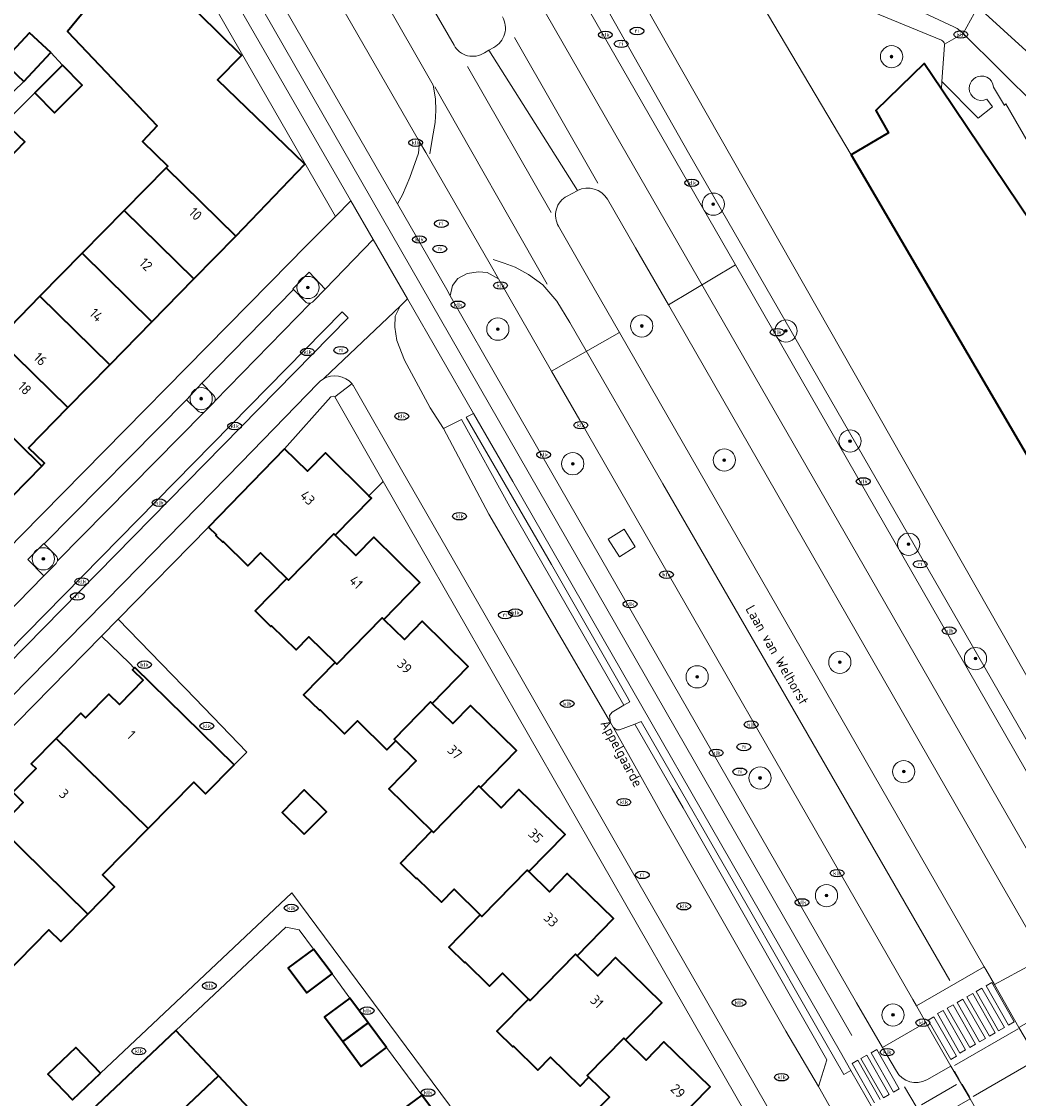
# Model space of a CAD drawing. Header units: metres. Extents: x 103671 to 105190, y 427150 to 429171.
# Tile 93 of 256: x 103829 to 103919, y 427876 to 427973. Entities that reach past the tile are written whole.
import ezdxf
from ezdxf.enums import TextEntityAlignment as Align

# ---------------------------------------------------------------- set-up
doc = ezdxf.new("R2010")
doc.units = ezdxf.units.M
for name, color, linetype, lineweight in [('B-WE-GR-BOOM-S', 253, 'Continuous', 25), ('B-WE-GR-HAAG-GV', 253, 'Continuous', 13), ('B-WE-IE-MEUBILAIR-S', 253, 'Continuous', 25), ('B-WE-OG-BEBOUWING-GV', 253, 'Continuous', 35), ('B-WE-OG-BEBOUWING-T18', 7, 'Continuous', 18), ('B-WE-OG-TERREIN_BEGROEID-GV', 253, 'Continuous', 18), ('B-WE-OG-TERREIN_ERF-GV', 253, 'Continuous', 18), ('B-WE-OG-TERREIN_OEVER-GV', 253, 'Continuous', 18), ('B-WE-OG-TOPOGRAFIE-T18', 7, 'Continuous', 18), ('B-WE-OG-WATER_SLOOT-GV', 253, 'Continuous', 18), ('B-WE-OG-WEG-GV', 253, 'Continuous', 18), ('B-WE-VH-GESLOTENVERHARDING_ASFALT-GV', 253, 'Continuous', 18), ('B-WE-VH-ONVERHARD_ZAND-GV', 253, 'Continuous', 18), ('B-WE-VH-OPENVERHARDING-GV', 253, 'Continuous', 18), ('B-WE-VH-OPENVERHARDING_BETONSTRAATSTEEN-GV', 253, 'Continuous', 18), ('B-WE-VH-OPENVERHARDING_TEGEL-GV', 253, 'Continuous', 18), ('B-WE-VW-MARKERING_PICTOGRAM-G', 253, 'Continuous', 18)]:
    doc.layers.add(name, color=color, linetype=linetype, lineweight=lineweight)
doc.styles.add('NLCS-ISO', font='NLCS-ISO.ttf')
doc.styles.add('NLCS-ISO-M500-T18', font='NLCS-ISO.ttf', dxfattribs={"height": 0.9})

# ---------------------------------------------------------------- blocks, each defined once
blk = doc.blocks.new('SIE-MEUBILAIR_PUT_KOLK-SO')
blk.add_ellipse((0, 0), major_axis=(1.25, 0), ratio=0.54)
at = {"style": 'NLCS-ISO'}
blk.add_text('klk', height=0.75, dxfattribs=at).set_placement((0.03, 0), align=Align.MIDDLE_CENTER)
blk = doc.blocks.new('SIE-MEUBILAIR_PUT_RIOOLPUT-SO')
blk.add_ellipse((0, 0), major_axis=(1.25, 0), ratio=0.54)
at = {"style": 'NLCS-ISO'}
blk.add_text('ri', height=0.75, dxfattribs=at).set_placement((-0.04, 0.07), align=Align.MIDDLE_CENTER)
blk = doc.blocks.new('SGR-BOOM_GBKN-SO')
at = {"linetype": 'ByBlock', "lineweight": 18}
h = blk.add_hatch(color=0, dxfattribs=at)
h.dxf.hatch_style = 1
edge = h.paths.add_edge_path()
edge.add_arc((0, 0), 0.25, 0, 360)
at = {"color": 0, "linetype": 'ByBlock', "lineweight": 18}
for radius in [2, 0.25]:
    blk.add_circle((0, 0), radius, dxfattribs=at)
at = {"color": 0, "linetype": 'ByBlock', "lineweight": 18, "style": 'NLCS-ISO'}
blk.add_attdef('SOORT', (2.5, 0), '', height=1.5, dxfattribs=at)

msp = doc.modelspace()

# ---------------------------------------------------------------- linework, layer by layer
at = {"layer": 'B-WE-GR-HAAG-GV', "flags": 128}
for points in [[(103854.913, 427950.074), (103853.43, 427948.586), (103853.503, 427948.51), (103854.539, 427947.436)], [(103855.257, 427947.435), (103856.358, 427948.566), (103854.913, 427950.074)], [(103846.3, 427939.033), (103845.243, 427940.087), (103843.865, 427938.601), (103844.889, 427937.606)], [(103845.592, 427937.613), (103846.302, 427938.327)], [(103832.135, 427924.583), (103831.068, 427925.649), (103831.028, 427925.688), (103829.616, 427924.247), (103831.044, 427922.764), (103832.139, 427923.879)]]:
    msp.add_lwpolyline(points, dxfattribs=at)
at = {"layer": 'B-WE-GR-HAAG-GV'}
for points in [[(103854.539, 427947.436, 0.282188), (103855.044, 427947.306)], [(103855.044, 427947.306, 0.128109), (103855.257, 427947.435)], [(103846.392, 427938.452, 0.326573), (103846.3, 427939.033)], [(103846.302, 427938.327, 0.079241), (103846.392, 427938.452)], [(103844.889, 427937.606, 0.335256), (103845.487, 427937.532)], [(103845.487, 427937.532, 0.064825), (103845.592, 427937.613)], [(103832.267, 427924.107, 0.263871), (103832.135, 427924.583)], [(103832.139, 427923.879, 0.133749), (103832.267, 427924.107)]]:
    msp.add_lwpolyline(points, format="xyb", dxfattribs=at)
at = {"layer": 'B-WE-GR-HAAG-GV', "flags": 128}
msp.add_lwpolyline([(103873.222, 427931.263), (103869.701, 427937.374), (103869.04, 427937.041), (103876.719, 427923.774), (103883.517, 427911.882), (103883.772, 427911.438), (103883.235, 427911.124), (103882.181, 427910.508), (103881.94, 427910.213), (103882.035, 427909.58), (103882.256, 427909.156), (103882.551, 427908.921), (103882.843, 427908.907), (103884.206, 427909.438), (103884.79, 427909.666), (103894.755, 427892.323), (103899.144, 427884.673), (103900.474, 427882.354), (103903.02, 427877.917), (103903.644, 427878.276), (103902.699, 427879.922)], close=True, dxfattribs=at)
at = {"layer": 'B-WE-OG-BEBOUWING-GV', "flags": 128}
for points in [[(103822.111, 427978.994), (103822.251, 427979.137), (103826.843, 427983.867), (103828.54, 427982.162), (103827.719, 427981.258), (103834.864, 427973.765), (103833.176, 427971.741), (103841.238, 427963.252), (103839.914, 427961.84), (103842.186, 427959.615), (103842.046, 427959.472), (103848.324, 427953.319), (103854.535, 427959.799), (103846.659, 427967.396), (103848.817, 427969.586), (103841.168, 427977.125), (103843.258, 427979.233), (103835.58, 427986.844), (103837.637, 427988.937), (103829.458, 427996.943), (103827.659, 427995.125), (103826.576, 427996.114), (103815.827, 427985.153)], [(103831.672, 427969.833), (103829.765, 427971.615), (103827.339, 427969.019), (103829.246, 427967.237)], [(103832.714, 427968.707), (103830.224, 427966.221), (103832.013, 427964.429), (103834.503, 427966.915)], [(103941.446, 427904.076), (103942.045, 427904.643), (103947.926, 427910.212), (103947.285, 427911.275), (103935.995, 427929.998), (103935.215, 427929.562), (103933.03, 427933.238), (103933.84, 427933.784), (103911.789, 427966.552), (103910.247, 427968.843), (103905.883, 427964.629), (103907.045, 427962.606), (103903.67, 427960.63), (103936.801, 427904.029), (103939.853, 427905.759)], [(103827.527, 427963.526), (103825.058, 427961), (103826.877, 427959.286), (103829.318, 427961.798)], [(103842.046, 427959.472), (103838.265, 427955.628), (103844.55, 427949.468), (103848.324, 427953.319)], [(103834.479, 427951.778), (103840.77, 427945.612), (103844.55, 427949.468), (103838.265, 427955.628)], [(103840.77, 427945.612), (103834.479, 427951.778), (103830.692, 427947.928), (103836.99, 427941.756)], [(103830.692, 427947.928), (103827.043, 427944.218), (103826.898, 427944.07), (103833.208, 427937.898), (103836.99, 427941.756)], [(103827.043, 427944.218), (103825.601, 427945.632), (103825.454, 427945.482), (103821.683, 427941.636), (103824.59, 427938.787), (103830.858, 427932.644), (103831.1, 427932.89), (103829.676, 427934.294), (103833.208, 427937.898), (103826.898, 427944.07)], [(103821.683, 427941.636), (103821.566, 427941.517), (103817.669, 427937.542), (103826.831, 427928.56), (103830.858, 427932.644), (103824.59, 427938.787)], [(103860.291, 427929.976), (103856.372, 427933.824), (103854.761, 427932.173), (103852.703, 427934.181), (103845.852, 427927.157), (103846.565, 427926.461), (103846.516, 427926.411), (103847.135, 427925.8), (103847.185, 427925.85), (103849.392, 427923.672), (103850.544, 427924.839), (103852.901, 427922.514), (103853.043, 427922.374), (103857.12, 427926.556), (103857.263, 427926.416), (103860.524, 427929.748)], [(103857.246, 427914.967), (103857.389, 427914.827), (103861.479, 427918.99), (103861.622, 427918.85), (103864.877, 427922.178), (103860.724, 427926.242), (103859.118, 427924.601), (103857.263, 427926.416), (103857.12, 427926.556), (103853.043, 427922.374), (103852.901, 427922.514), (103850.048, 427919.623), (103851.476, 427918.225), (103851.525, 427918.275), (103853.744, 427916.102), (103854.89, 427917.273)], [(103861.622, 427918.85), (103861.479, 427918.99), (103857.389, 427914.827), (103857.246, 427914.967), (103854.416, 427912.076), (103855.842, 427910.674), (103855.891, 427910.724), (103858.102, 427908.552), (103859.252, 427909.721), (103861.898, 427907.121), (103862.697, 427907.934), (103862.554, 427908.074), (103865.826, 427911.431), (103865.969, 427911.291), (103869.226, 427914.621), (103865.078, 427918.677), (103863.475, 427917.038)], [(103839.175, 427914.459), (103839.023, 427914.304), (103839.977, 427913.37), (103837.856, 427911.204), (103836.902, 427912.138), (103834.804, 427909.999), (103834.376, 427910.419), (103832.148, 427908.147), (103840.431, 427900.035), (103844.529, 427904.21), (103845.599, 427903.159), (103848.162, 427905.772), (103839.241, 427914.526)], [(103865.955, 427899.825), (103866.098, 427899.685), (103870.177, 427903.867), (103870.32, 427903.727), (103873.578, 427907.058), (103869.427, 427911.117), (103867.823, 427909.477), (103865.969, 427911.291), (103865.826, 427911.431), (103862.554, 427908.074), (103862.697, 427907.934), (103864.544, 427906.119), (103862.091, 427903.623)], [(103840.431, 427900.035), (103832.148, 427908.147), (103829.914, 427905.869), (103830.342, 427905.45), (103828.244, 427903.311), (103829.193, 427902.38), (103827.014, 427900.158), (103834.987, 427892.348), (103837.405, 427894.809), (103836.334, 427895.86)], [(103870.32, 427903.727), (103870.177, 427903.867), (103866.098, 427899.685), (103865.955, 427899.825), (103863.117, 427896.937), (103864.543, 427895.534), (103864.592, 427895.584), (103866.802, 427893.41), (103867.952, 427894.579), (103870.305, 427892.264), (103870.448, 427892.124), (103874.529, 427896.304), (103874.672, 427896.164), (103877.929, 427899.494), (103873.779, 427903.554), (103872.174, 427901.914)], [(103854.467, 427899.538), (103856.466, 427901.554), (103854.471, 427903.51), (103852.483, 427901.491)], [(103834.987, 427892.348), (103827.014, 427900.158), (103824.829, 427897.931), (103823.88, 427898.861), (103821.782, 427896.722), (103821.354, 427897.142), (103819.122, 427894.866), (103827.402, 427886.751), (103831.494, 427890.932), (103832.565, 427889.883)], [(103874.65, 427884.699), (103874.792, 427884.559), (103878.878, 427888.74), (103879.021, 427888.6), (103882.281, 427891.931), (103878.13, 427895.991), (103876.526, 427894.35), (103874.672, 427896.164), (103874.529, 427896.304), (103870.448, 427892.124), (103870.305, 427892.264), (103867.464, 427889.377), (103868.889, 427887.973), (103868.938, 427888.023), (103871.147, 427885.847), (103872.299, 427887.015)], [(103855.308, 427889.195), (103853.027, 427887.505), (103854.688, 427885.264), (103856.969, 427886.955)], [(103879.021, 427888.6), (103878.878, 427888.74), (103874.792, 427884.559), (103874.65, 427884.699), (103871.807, 427881.813), (103873.231, 427880.414), (103873.28, 427880.464), (103875.488, 427878.296), (103876.635, 427879.464), (103879.277, 427876.869), (103880.074, 427877.681), (103879.931, 427877.821), (103883.231, 427881.173), (103883.374, 427881.033), (103886.633, 427884.363), (103882.481, 427888.426), (103880.876, 427886.785)], [(103860.225, 427882.56), (103858.576, 427884.786), (103856.295, 427883.096), (103857.945, 427880.871)], [(103860.225, 427882.56), (103857.945, 427880.871), (103859.593, 427878.647), (103861.873, 427880.337)], [(103835.268, 427874.65), (103839.099, 427870.579), (103846.746, 427877.804), (103842.929, 427881.863)], [(103836.127, 427878.042), (103833.908, 427880.351), (103831.399, 427877.94), (103833.618, 427875.631)], [(103887.732, 427873.474), (103890.984, 427876.797), (103886.833, 427880.858), (103885.228, 427879.218), (103883.374, 427881.033), (103883.231, 427881.173), (103879.931, 427877.821), (103880.074, 427877.681), (103881.919, 427875.87), (103879.478, 427873.384), (103883.447, 427869.487), (103883.477, 427869.457), (103887.589, 427873.614)], [(103846.746, 427877.804), (103839.099, 427870.579), (103842.801, 427866.648), (103850.446, 427873.871)], [(103864.415, 427872.142), (103866.696, 427873.832), (103865.046, 427876.057), (103862.765, 427874.367)]]:
    msp.add_lwpolyline(points, close=True, dxfattribs=at)
at = {"layer": 'B-WE-OG-TERREIN_BEGROEID-GV', "flags": 128}
for points in [[(103911.789, 427970.95), (103900.051, 427975.82), (103899.827, 427975.979), (103899.634, 427976.2), (103893.566, 427986.575), (103893.391, 427986.935), (103893.279, 427987.288), (103890.768, 427996.903), (103890.567, 427996.698), (103889.566, 427997.658), (103887.682, 427995.751), (103886.477, 427994.819), (103886.649, 427989.411), (103895.108, 427975.108), (103903.67, 427960.63), (103907.045, 427962.606), (103905.883, 427964.629), (103910.247, 427968.843), (103911.789, 427966.552), (103911.838, 427967.229), (103912.078, 427970.511)], [(103874.892, 427985.864), (103873.5, 427985.117), (103893.258, 427950.739), (103920.132, 427903.978), (103920.176, 427903.901), (103926.113, 427893.607), (103927.23, 427891.836), (103928.86, 427892.808)], [(103925.663, 427897.237), (103889.034, 427960.818), (103874.892, 427985.864)], [(103938.592, 427971.569), (103937.864, 427972.849), (103935.922, 427976.266), (103933.245, 427980.976), (103933.185, 427981.082), (103932.469, 427981.834), (103932.412, 427981.893), (103931.853, 427981.768), (103931.458, 427981.373), (103927.612, 427977.526), (103926.436, 427976.349), (103923.781, 427973.707), (103919.737, 427969.682), (103915.065, 427973.95), (103913.749, 427971.541), (103927.048, 427958.343)], [(103904.307, 427976.197), (103912.902, 427972.161), (103913.218, 427971.994), (103913.49, 427971.798), (103913.749, 427971.541), (103915.065, 427973.95), (103908.129, 427980.842)], [(103879.045, 427957.43), (103879.026, 427957.42), (103879.007, 427957.411), (103878.126, 427956.933)], [(103887.241, 427947.131), (103884.279, 427952.283), (103881.761, 427956.645)], [(103877.355, 427954.206), (103879.983, 427949.595), (103882.82, 427944.663), (103915.649, 427887.588), (103915.774, 427887.37), (103916.552, 427886.005), (103921.003, 427888.403), (103920.024, 427890.105), (103917.079, 427895.225), (103887.241, 427947.131)]]:
    msp.add_lwpolyline(points, dxfattribs=at)
for points in [[(103862.844, 427956.241), (103863.308, 427957.028), (103863.962, 427958.609), (103864.738, 427960.798), (103864.848, 427961.798), (103856.815, 427975.77), (103854.392, 427979.985), (103850.458, 427977.774)], [(103879.257, 427936.776), (103876.719, 427941.191), (103871.948, 427949.491), (103870.933, 427950.039), (103870.145, 427950.118), (103869.13, 427949.962), (103868.287, 427949.503), (103867.817, 427948.875), (103867.603, 427947.964), (103872.484, 427939.428), (103904.139, 427884.368), (103906.482, 427880.35), (103910.396, 427882.594), (103909.546, 427884.079), (103909.214, 427884.659)], [(103884.247, 427925.376), (103882.827, 427924.478), (103881.82, 427926.068), (103883.24, 427926.967)]]:
    msp.add_lwpolyline(points, close=True, dxfattribs=at)
at = {"layer": 'B-WE-OG-TERREIN_BEGROEID-GV'}
for points in [[(103912.075, 427970.585, 0.276236), (103911.789, 427970.95)], [(103912.078, 427970.511, 0.040474), (103912.075, 427970.585)], [(103878.126, 427956.933, 0.433182), (103877.355, 427954.206)], [(103881.761, 427956.645, 0.378272), (103879.045, 427957.43)]]:
    msp.add_lwpolyline(points, format="xyb", dxfattribs=at)
at = {"layer": 'B-WE-OG-TERREIN_ERF-GV', "flags": 128}
for points in [[(103829.031, 427926.426), (103853.171, 427950.948), (103854.501, 427952.288), (103857.277, 427955.103), (103829.495, 428003.435), (103813.533, 427987.125)], [(103827.659, 427995.125), (103829.458, 427996.943), (103837.637, 427988.937), (103835.58, 427986.844), (103843.258, 427979.233), (103841.168, 427977.125), (103848.817, 427969.586), (103846.659, 427967.396), (103854.535, 427959.799), (103848.324, 427953.319), (103844.55, 427949.468), (103840.77, 427945.612), (103836.99, 427941.756), (103833.208, 427937.898), (103829.676, 427934.294), (103831.1, 427932.89), (103830.858, 427932.644), (103826.831, 427928.56)], [(103827.043, 427944.218), (103830.692, 427947.928), (103834.479, 427951.778), (103838.265, 427955.628), (103842.046, 427959.472), (103842.186, 427959.615), (103839.914, 427961.84), (103841.238, 427963.252), (103833.176, 427971.741), (103834.864, 427973.765), (103827.719, 427981.258)], [(103915.065, 427973.95), (103919.737, 427969.682), (103923.781, 427973.707)], [(103826.509, 427964.617), (103829.246, 427967.237), (103827.339, 427969.019), (103829.765, 427971.615), (103831.672, 427969.833), (103832.714, 427968.707), (103834.503, 427966.915), (103832.013, 427964.429), (103830.224, 427966.221), (103827.527, 427963.526), (103829.318, 427961.798), (103826.877, 427959.286)], [(103907.01, 427852.101), (103887.732, 427885.68), (103861.563, 427931.259), (103860.291, 427929.976), (103860.524, 427929.748), (103857.263, 427926.416), (103859.118, 427924.601), (103860.724, 427926.242), (103864.877, 427922.178), (103861.622, 427918.85), (103863.475, 427917.038), (103865.078, 427918.677), (103869.226, 427914.621), (103865.969, 427911.291), (103867.823, 427909.477), (103869.427, 427911.117), (103873.578, 427907.058), (103870.32, 427903.727), (103872.174, 427901.914), (103873.779, 427903.554), (103877.929, 427899.494), (103874.672, 427896.164), (103876.526, 427894.35), (103878.13, 427895.991), (103882.281, 427891.931), (103879.021, 427888.6), (103880.876, 427886.785), (103882.481, 427888.426), (103886.633, 427884.363), (103883.374, 427881.033), (103885.228, 427879.218), (103886.833, 427880.858), (103890.984, 427876.797), (103887.732, 427873.474)], [(103879.478, 427873.384), (103881.919, 427875.87), (103880.074, 427877.681), (103879.277, 427876.869), (103876.635, 427879.464), (103875.488, 427878.296), (103873.28, 427880.464), (103873.231, 427880.414), (103871.807, 427881.813), (103874.65, 427884.699), (103872.299, 427887.015), (103871.147, 427885.847), (103868.938, 427888.023), (103868.889, 427887.973), (103867.464, 427889.377), (103870.305, 427892.264), (103867.952, 427894.579), (103866.802, 427893.41), (103864.592, 427895.584), (103864.543, 427895.534), (103863.117, 427896.937), (103865.955, 427899.825), (103862.091, 427903.623), (103864.544, 427906.119), (103862.697, 427907.934), (103861.898, 427907.121), (103859.252, 427909.721), (103858.102, 427908.552), (103855.891, 427910.724), (103855.842, 427910.674), (103854.416, 427912.076), (103857.246, 427914.967), (103854.89, 427917.273), (103853.744, 427916.102), (103851.525, 427918.275), (103851.476, 427918.225), (103850.048, 427919.623), (103852.901, 427922.514), (103850.544, 427924.839), (103849.392, 427923.672), (103847.185, 427925.85), (103847.135, 427925.8), (103846.516, 427926.411), (103846.565, 427926.461), (103845.852, 427927.157), (103837.735, 427918.881), (103841.611, 427914.877), (103843.606, 427912.816), (103843.779, 427912.637), (103846.259, 427910.075), (103849.311, 427906.922), (103848.162, 427905.772), (103845.599, 427903.159), (103844.529, 427904.21), (103840.431, 427900.035), (103836.334, 427895.86), (103837.405, 427894.809), (103834.987, 427892.348), (103832.565, 427889.883), (103831.494, 427890.932), (103827.402, 427886.751)], [(103827.014, 427900.158), (103829.193, 427902.38), (103828.244, 427903.311), (103830.342, 427905.45), (103829.914, 427905.869), (103832.148, 427908.147), (103834.376, 427910.419), (103834.804, 427909.999), (103836.902, 427912.138), (103837.856, 427911.204), (103839.977, 427913.37), (103839.023, 427914.304), (103839.175, 427914.459), (103838.755, 427914.901), (103836.238, 427917.355), (103811.893, 427892.533)], [(103833.618, 427875.631), (103831.399, 427877.94), (103833.908, 427880.351), (103836.127, 427878.042), (103853.358, 427894.265), (103864.421, 427879.341), (103876.035, 427863.717)], [(103862.765, 427874.367), (103865.046, 427876.057), (103861.873, 427880.337), (103859.593, 427878.647), (103857.945, 427880.871), (103856.295, 427883.096), (103858.576, 427884.786), (103856.969, 427886.955), (103854.688, 427885.264), (103853.027, 427887.505), (103855.308, 427889.195), (103854.021, 427890.93), (103852.815, 427891.171), (103842.929, 427881.863), (103846.746, 427877.804), (103850.446, 427873.871)]]:
    msp.add_lwpolyline(points, dxfattribs=at)
for points in [[(103857.213, 427938.857), (103857.059, 427938.915), (103856.866, 427938.882), (103852.703, 427934.181), (103854.761, 427932.173), (103856.372, 427933.824), (103860.291, 427929.976), (103861.563, 427931.259)], [(103854.467, 427899.538), (103852.483, 427901.491), (103854.471, 427903.51), (103856.466, 427901.554)]]:
    msp.add_lwpolyline(points, close=True, dxfattribs=at)
at = {"layer": 'B-WE-OG-TERREIN_OEVER-GV', "flags": 128}
for points in [[(103854.338, 428022.787), (103860.984, 428011.924), (103862.821, 428008.685), (103863.51, 428009.049), (103865.642, 428005.481), (103865.055, 428005.108), (103867.992, 428000), (103875.81, 427986.404), (103875.282, 427986.073), (103874.892, 427985.864), (103889.034, 427960.818), (103925.663, 427897.237)], [(103928.114, 427898.564), (103877.545, 427987.403)]]:
    msp.add_lwpolyline(points, dxfattribs=at)
at = {"layer": 'B-WE-OG-WATER_SLOOT-GV', "flags": 128}
for points in [[(103895.108, 427975.108), (103886.649, 427989.411), (103886.477, 427994.819), (103887.682, 427995.751), (103883.337, 428000), (103879.468, 428003.783), (103881.577, 428005.94), (103873.869, 428013.485), (103875.97, 428015.632), (103868.318, 428023.118), (103870.435, 428025.282), (103862.6, 428032.913), (103861.62, 428031.261), (103858.501, 428029.229), (103856.288, 428026.545), (103856.469, 428024.005), (103858.428, 428020.777), (103877.545, 427987.403), (103928.114, 427898.564)], [(103931.088, 427897.041), (103938.297, 427900.446), (103938.44, 427901.229), (103936.801, 427904.029), (103903.67, 427960.63), (103895.108, 427975.108)]]:
    msp.add_lwpolyline(points, dxfattribs=at)
at = {"layer": 'B-WE-OG-WEG-GV', "flags": 128}
for points in [[(103862.86, 427979.324), (103867.943, 427970.499)], [(103870.673, 427969.81), (103871.088, 427970.047), (103871.522, 427970.295)]]:
    msp.add_lwpolyline(points, dxfattribs=at)
at = {"layer": 'B-WE-OG-WEG-GV'}
for points in [[(103871.522, 427970.295, 0.425904), (103872.303, 427973.04)], [(103867.943, 427970.499, 0.439142), (103870.673, 427969.81)]]:
    msp.add_lwpolyline(points, format="xyb", dxfattribs=at)
at = {"layer": 'B-WE-VH-GESLOTENVERHARDING_ASFALT-GV', "flags": 128}
for points in [[(103799.762, 428058.875), (103813.084, 428035.757), (103819.458, 428024.616), (103824.073, 428016.549), (103825.868, 428013.453), (103828.816, 428008.369), (103829.849, 428006.586), (103830.865, 428004.834), (103833.668, 428000), (103836.899, 427994.427), (103845.915, 427978.619), (103858.627, 427956.549), (103858.655, 427956.5), (103860.679, 427953.006), (103863.756, 427947.694), (103869.701, 427937.374), (103873.222, 427931.263), (103902.699, 427879.922), (103903.644, 427878.276), (103905.706, 427874.684), (103917.386, 427854.341), (103920.399, 427856.145), (103919.126, 427858.349), (103911.398, 427871.758)], [(103907.736, 427878.201), (103906.482, 427880.35), (103904.139, 427884.368), (103872.484, 427939.428), (103867.603, 427947.964), (103867.289, 427948.513), (103862.844, 427956.241), (103850.458, 427977.774), (103849.423, 427979.574), (103848.736, 427980.772), (103843.922, 427989.174), (103841.059, 427994.144), (103839.614, 427996.654), (103837.687, 428000), (103837.062, 428001.086), (103835.047, 428004.584), (103832.365, 428009.241), (103826.789, 428018.923)], [(103881.761, 427956.645), (103884.279, 427952.283), (103887.241, 427947.131), (103893.258, 427950.739), (103873.5, 427985.117)], [(103867.943, 427970.499), (103862.86, 427979.324), (103856.815, 427975.77), (103864.848, 427961.798), (103865.394, 427960.848), (103871.197, 427950.798), (103871.948, 427949.491), (103876.719, 427941.191), (103882.82, 427944.663), (103879.983, 427949.595), (103877.355, 427954.206)], [(103871.088, 427970.047), (103870.673, 427969.81)], [(103871.522, 427970.295), (103871.088, 427970.047), (103879.045, 427957.43)], [(103878.126, 427956.933), (103879.007, 427957.411), (103879.026, 427957.42), (103879.045, 427957.43), (103871.088, 427970.047)], [(103920.499, 427879.207), (103918.759, 427882.137), (103916.552, 427886.005), (103915.774, 427887.37), (103915.649, 427887.588), (103909.546, 427884.079), (103910.396, 427882.594), (103912.641, 427878.673)], [(103912.196, 427874.456), (103914.375, 427875.728), (103912.641, 427878.673), (103910.467, 427877.434)], [(103912.641, 427878.673), (103914.375, 427875.728), (103918.218, 427869.014), (103925.922, 427855.55), (103927.366, 427852.653), (103929.483, 427849.443), (103935.571, 427852.903), (103932.809, 427857.84), (103930.993, 427861.016), (103930.311, 427862.13)]]:
    msp.add_lwpolyline(points, dxfattribs=at)
at = {"layer": 'B-WE-VH-GESLOTENVERHARDING_ASFALT-GV'}
for points in [[(103872.303, 427973.04, -0.425904), (103871.522, 427970.295)], [(103870.673, 427969.81, -0.439142), (103867.943, 427970.499)], [(103877.355, 427954.206, -0.433182), (103878.126, 427956.933)], [(103879.045, 427957.43, -0.378272), (103881.761, 427956.645)], [(103910.467, 427877.434, -0.411167), (103907.736, 427878.201)]]:
    msp.add_lwpolyline(points, format="xyb", dxfattribs=at)
at = {"layer": 'B-WE-VH-GESLOTENVERHARDING_ASFALT-GV', "flags": 128}
for points in [[(103893.258, 427950.739), (103887.241, 427947.131), (103917.079, 427895.225), (103920.024, 427890.105), (103926.113, 427893.607), (103920.176, 427903.901), (103920.132, 427903.978)], [(103882.82, 427944.663), (103876.719, 427941.191), (103879.257, 427936.776), (103909.214, 427884.659), (103909.546, 427884.079), (103915.649, 427887.588)]]:
    msp.add_lwpolyline(points, close=True, dxfattribs=at)
at = {"layer": 'B-WE-VH-ONVERHARD_ZAND-GV', "flags": 128}
for points in [[(103854.913, 427950.074), (103853.43, 427948.586), (103853.503, 427948.51), (103854.539, 427947.436)], [(103855.257, 427947.435), (103856.358, 427948.566), (103854.913, 427950.074)], [(103846.3, 427939.033), (103845.243, 427940.087), (103843.865, 427938.601), (103844.889, 427937.606)], [(103845.592, 427937.613), (103846.302, 427938.327)], [(103832.135, 427924.583), (103831.068, 427925.649), (103831.028, 427925.688), (103829.616, 427924.247), (103831.044, 427922.764), (103832.139, 427923.879)]]:
    msp.add_lwpolyline(points, dxfattribs=at)
at = {"layer": 'B-WE-VH-ONVERHARD_ZAND-GV'}
for points in [[(103854.539, 427947.436, 0.282188), (103855.044, 427947.306)], [(103855.044, 427947.306, 0.128109), (103855.257, 427947.435)], [(103846.392, 427938.452, 0.326573), (103846.3, 427939.033)], [(103846.302, 427938.327, 0.079241), (103846.392, 427938.452)], [(103844.889, 427937.606, 0.335256), (103845.487, 427937.532)], [(103845.487, 427937.532, 0.064825), (103845.592, 427937.613)], [(103832.267, 427924.107, 0.263871), (103832.135, 427924.583)], [(103832.139, 427923.879, 0.133749), (103832.267, 427924.107)]]:
    msp.add_lwpolyline(points, format="xyb", dxfattribs=at)
at = {"layer": 'B-WE-VH-ONVERHARD_ZAND-GV', "flags": 128}
msp.add_lwpolyline([(103873.222, 427931.263), (103869.701, 427937.374), (103869.04, 427937.041), (103876.719, 427923.774), (103883.517, 427911.882), (103883.772, 427911.438), (103883.235, 427911.124), (103882.181, 427910.508), (103881.94, 427910.213), (103882.035, 427909.58), (103882.256, 427909.156), (103882.551, 427908.921), (103882.843, 427908.907), (103884.206, 427909.438), (103884.79, 427909.666), (103894.755, 427892.323), (103899.144, 427884.673), (103900.474, 427882.354), (103903.02, 427877.917), (103903.644, 427878.276), (103902.699, 427879.922)], close=True, dxfattribs=at)
at = {"layer": 'B-WE-VH-OPENVERHARDING-GV', "flags": 128}
for points in [[(103830.865, 428004.834), (103829.495, 428003.435), (103857.277, 427955.103), (103858.655, 427956.5), (103858.627, 427956.549), (103845.915, 427978.619), (103836.899, 427994.427), (103833.668, 428000)], [(103816.406, 427954.33), (103813.927, 427951.802), (103812.527, 427950.373), (103808.635, 427946.407), (103809.725, 427945.34), (103813.613, 427949.309), (103815.013, 427950.738), (103817.492, 427953.268), (103820.031, 427955.858), (103822.589, 427958.475), (103825.058, 427961), (103827.527, 427963.526), (103830.224, 427966.221), (103832.714, 427968.707), (103831.672, 427969.833), (103829.246, 427967.237), (103826.509, 427964.617), (103824.043, 427962.107), (103821.576, 427959.597), (103818.946, 427956.922)], [(103865.394, 427960.848), (103864.848, 427961.798), (103864.738, 427960.798), (103863.962, 427958.609), (103863.308, 427957.028), (103862.844, 427956.241), (103867.289, 427948.513), (103867.603, 427947.964), (103867.817, 427948.875), (103868.287, 427949.503), (103869.13, 427949.962), (103870.145, 427950.118), (103870.933, 427950.039), (103871.948, 427949.491), (103871.197, 427950.798)], [(103869.04, 427937.041), (103869.701, 427937.374), (103863.756, 427947.694), (103863.091, 427947.02), (103862.661, 427946.125), (103862.626, 427945.15), (103862.795, 427943.94), (103863.492, 427942.157), (103865.806, 427937.867), (103866.985, 427936.009), (103868.611, 427936.825), (103872.955, 427928.975), (103883.235, 427911.124), (103883.772, 427911.438), (103883.517, 427911.882), (103876.719, 427923.774)], [(103884.247, 427925.376), (103883.24, 427926.967), (103881.82, 427926.068), (103882.827, 427924.478)], [(103843.779, 427912.637), (103843.606, 427912.816), (103841.611, 427914.877), (103837.735, 427918.881), (103836.238, 427917.355), (103838.755, 427914.901), (103839.175, 427914.459), (103839.241, 427914.526), (103848.162, 427905.772), (103849.311, 427906.922), (103846.259, 427910.075)]]:
    msp.add_lwpolyline(points, close=True, dxfattribs=at)
for points in [[(103822.752, 427914.317), (103831.044, 427922.764), (103829.616, 427924.247), (103831.028, 427925.688), (103831.068, 427925.649), (103843.865, 427938.601), (103845.243, 427940.087), (103853.503, 427948.51), (103853.43, 427948.586), (103854.913, 427950.074), (103856.358, 427948.566), (103860.679, 427953.006), (103858.655, 427956.5), (103857.277, 427955.103), (103854.501, 427952.288), (103853.171, 427950.948), (103829.031, 427926.426), (103824.721, 427922.03), (103751.213, 427847.073)], [(103876.035, 427863.717), (103864.421, 427879.341), (103853.358, 427894.265), (103836.127, 427878.042), (103833.618, 427875.631)], [(103835.268, 427874.65), (103842.929, 427881.863), (103852.815, 427891.171), (103854.021, 427890.93), (103855.308, 427889.195), (103856.969, 427886.955), (103858.576, 427884.786), (103860.225, 427882.56), (103861.873, 427880.337), (103865.046, 427876.057), (103866.696, 427873.832)]]:
    msp.add_lwpolyline(points, dxfattribs=at)
at = {"layer": 'B-WE-VH-OPENVERHARDING_BETONSTRAATSTEEN-GV', "flags": 128}
for points in [[(103924.885, 428028.354), (103923.258, 428029.939), (103919.191, 428025.804), (103915.405, 428021.954), (103911.618, 428018.104), (103907.832, 428014.254), (103904.085, 428010.443), (103893.814, 428000), (103890.768, 427996.903), (103893.279, 427987.288), (103893.391, 427986.935), (103893.566, 427986.575), (103899.634, 427976.2), (103899.827, 427975.979), (103900.051, 427975.82), (103911.789, 427970.95)], [(103912.075, 427970.585), (103913.749, 427971.541), (103913.49, 427971.798), (103913.218, 427971.994), (103912.902, 427972.161), (103904.307, 427976.197)], [(103927.048, 427958.343), (103913.749, 427971.541), (103912.075, 427970.585)], [(103912.078, 427970.511), (103911.838, 427967.229), (103915.096, 427963.926), (103916.379, 427964.955), (103915.865, 427965.634), (103915.592, 427965.544), (103915.304, 427965.529), (103915.023, 427965.59), (103914.786, 427965.708), (103914.585, 427965.879), (103914.43, 427966.094), (103914.332, 427966.339), (103914.295, 427966.601), (103914.322, 427966.864), (103914.394, 427967.077), (103914.508, 427967.272), (103914.668, 427967.447), (103914.863, 427967.583), (103915.082, 427967.675), (103915.315, 427967.718), (103915.598, 427967.702), (103915.867, 427967.614), (103916.105, 427967.46), (103916.296, 427967.251), (103916.427, 427967), (103916.49, 427966.724), (103917.456, 427965.062), (103917.479, 427965.093), (103917.587, 427965.234), (103933.793, 427937.181)], [(103933.793, 427937.181), (103917.587, 427965.234), (103917.479, 427965.093), (103917.456, 427965.062), (103916.49, 427966.724), (103916.427, 427967), (103916.296, 427967.251), (103916.105, 427967.46), (103915.867, 427967.614), (103915.598, 427967.702), (103915.315, 427967.718), (103915.082, 427967.675), (103914.863, 427967.583), (103914.668, 427967.447), (103914.508, 427967.272), (103914.394, 427967.077), (103914.322, 427966.864), (103914.295, 427966.601), (103914.332, 427966.339), (103914.43, 427966.094), (103914.585, 427965.879), (103914.786, 427965.708), (103915.023, 427965.59), (103915.304, 427965.529), (103915.592, 427965.544), (103915.865, 427965.634), (103916.379, 427964.955), (103915.096, 427963.926), (103911.838, 427967.229), (103911.789, 427966.552), (103933.84, 427933.784)], [(103856.161, 427940.462), (103856.289, 427940.583), (103863.091, 427947.02), (103863.756, 427947.694), (103860.679, 427953.006), (103856.358, 427948.566), (103855.257, 427947.435)], [(103854.539, 427947.436), (103853.503, 427948.51), (103845.243, 427940.087), (103846.3, 427939.033)], [(103846.392, 427938.452), (103846.412, 427938.471), (103855.036, 427947.298), (103855.044, 427947.306)], [(103855.044, 427947.306), (103855.036, 427947.298), (103846.412, 427938.471), (103846.392, 427938.452)], [(103886.651, 427901.322), (103886.154, 427902.187), (103882.256, 427909.156), (103882.035, 427909.58), (103871.069, 427928.3), (103866.985, 427936.009), (103865.806, 427937.867), (103863.492, 427942.157), (103862.795, 427943.94), (103862.626, 427945.15), (103862.661, 427946.125), (103863.091, 427947.02), (103856.289, 427940.583), (103856.161, 427940.462)], [(103816.963, 427908.468), (103816.956, 427908.461), (103808.248, 427899.54), (103812.122, 427895.573), (103824.599, 427908.314), (103838.216, 427922.138), (103848.805, 427932.975), (103855.686, 427940.057)], [(103855.686, 427940.057), (103848.805, 427932.975), (103838.216, 427922.138), (103824.599, 427908.314), (103812.122, 427895.573), (103810.959, 427894.385), (103810.502, 427893.918)], [(103852.703, 427934.181), (103856.866, 427938.882), (103857.059, 427938.915), (103857.213, 427938.857), (103858.763, 427940.033), (103858.766, 427940.036)], [(103858.766, 427940.036), (103858.763, 427940.033), (103857.213, 427938.857), (103861.563, 427931.259), (103887.732, 427885.68), (103907.01, 427852.101), (103907.312, 427851.575), (103908.793, 427848.996), (103909.227, 427849.764), (103909.526, 427850.647), (103909.512, 427851.703), (103901.424, 427865.793), (103894.218, 427878.337), (103883.767, 427896.535)], [(103883.767, 427896.535), (103873.703, 427914.065), (103863.233, 427932.311), (103858.933, 427939.804)], [(103858.933, 427939.804), (103863.233, 427932.311), (103873.703, 427914.065), (103883.767, 427896.535), (103894.218, 427878.337), (103901.424, 427865.793), (103909.512, 427851.703), (103914.633, 427852.958), (103912.979, 427856.117), (103902.872, 427873.061), (103900.746, 427876.82), (103897.807, 427881.799), (103886.651, 427901.322)], [(103844.889, 427937.606), (103843.865, 427938.601), (103831.068, 427925.649), (103832.135, 427924.583)], [(103832.267, 427924.107), (103845.455, 427937.499), (103845.487, 427937.532)], [(103845.487, 427937.532), (103845.455, 427937.499), (103832.267, 427924.107)], [(103846.302, 427938.327), (103845.592, 427937.613)], [(103811.893, 427892.533), (103836.238, 427917.355), (103837.735, 427918.881), (103845.852, 427927.157), (103852.703, 427934.181)], [(103832.139, 427923.879), (103831.044, 427922.764), (103822.752, 427914.317)]]:
    msp.add_lwpolyline(points, dxfattribs=at)
at = {"layer": 'B-WE-VH-OPENVERHARDING_BETONSTRAATSTEEN-GV'}
for points in [[(103911.789, 427970.95, -0.276236), (103912.075, 427970.585)], [(103912.075, 427970.585, -0.040474), (103912.078, 427970.511)], [(103855.044, 427947.306, -0.282188), (103854.539, 427947.436)], [(103855.257, 427947.435, -0.128109), (103855.044, 427947.306)], [(103855.686, 427940.057, -0.077326), (103856.161, 427940.462)], [(103856.161, 427940.462, 0.077326), (103855.686, 427940.057)], [(103856.161, 427940.462, -0.372095), (103858.766, 427940.036)], [(103858.766, 427940.036, 0.372095), (103856.161, 427940.462)], [(103858.933, 427939.804, 0.037815), (103858.766, 427940.036)], [(103858.766, 427940.036, -0.037815), (103858.933, 427939.804)], [(103846.3, 427939.033, -0.326573), (103846.392, 427938.452)], [(103846.392, 427938.452, -0.079241), (103846.302, 427938.327)], [(103845.487, 427937.532, -0.335256), (103844.889, 427937.606)], [(103845.592, 427937.613, -0.064825), (103845.487, 427937.532)], [(103832.135, 427924.583, -0.263871), (103832.267, 427924.107)], [(103832.267, 427924.107, -0.133749), (103832.139, 427923.879)]]:
    msp.add_lwpolyline(points, format="xyb", dxfattribs=at)
at = {"layer": 'B-WE-VH-OPENVERHARDING_BETONSTRAATSTEEN-GV', "flags": 128}
for points in [[(103811.111, 427898.944), (103811.671, 427898.394), (103858.431, 427945.975), (103857.872, 427946.525)], [(103811.111, 427898.944), (103857.872, 427946.525), (103858.431, 427945.975), (103811.671, 427898.394)], [(103872.955, 427928.975), (103868.611, 427936.825), (103866.985, 427936.009), (103871.069, 427928.3), (103882.035, 427909.58), (103881.94, 427910.213), (103882.181, 427910.508), (103883.235, 427911.124)], [(103888.569, 427901.901), (103887.566, 427903.605), (103884.206, 427909.438), (103882.843, 427908.907), (103882.551, 427908.921), (103882.256, 427909.156), (103886.154, 427902.187), (103886.651, 427901.322), (103897.807, 427881.799), (103900.746, 427876.82), (103901.49, 427879.228), (103899.891, 427882.033), (103898.587, 427884.322)], [(103884.79, 427909.666), (103884.206, 427909.438), (103887.566, 427903.605), (103888.569, 427901.901), (103898.587, 427884.322), (103899.891, 427882.033), (103901.49, 427879.228), (103900.746, 427876.82), (103902.872, 427873.061), (103904.555, 427874.023), (103905.08, 427874.325), (103905.706, 427874.684), (103903.644, 427878.276), (103903.02, 427877.917), (103900.474, 427882.354), (103899.144, 427884.673), (103894.755, 427892.323)]]:
    msp.add_lwpolyline(points, close=True, dxfattribs=at)
at = {"layer": 'B-WE-VH-OPENVERHARDING_TEGEL-GV', "flags": 128}
msp.add_lwpolyline([(103921.003, 427888.403), (103916.552, 427886.005), (103918.759, 427882.137), (103923.17, 427884.635)], close=True, dxfattribs=at)
for points in [[(103910.396, 427882.594), (103906.482, 427880.35), (103907.736, 427878.201)], [(103910.467, 427877.434), (103912.641, 427878.673), (103910.396, 427882.594)]]:
    msp.add_lwpolyline(points, dxfattribs=at)
at = {"layer": 'B-WE-VH-OPENVERHARDING_TEGEL-GV'}
msp.add_lwpolyline([(103907.736, 427878.201, 0.411167), (103910.467, 427877.434)], format="xyb", dxfattribs=at)
at = {"layer": 'B-WE-VW-MARKERING_PICTOGRAM-G', "flags": 128}
for points in [[(103835.883, 427999.611), (103903.746, 427881.424)], [(103864.606, 427993.581), (103882.387, 427962.611)], [(103856.653, 427983.381), (103866.058, 427966.905)], [(103873.377, 427971.179), (103880.877, 427958.074)], [(103869.157, 427968.585), (103876.686, 427955.452)], [(103866.058, 427966.905), (103866.291, 427965.674)], [(103866.224, 427966.758), (103876.312, 427949.008)], [(103866.291, 427965.674), (103866.313, 427964.639)], [(103866.313, 427964.639), (103866.245, 427963.558)], [(103866.245, 427963.558), (103865.978, 427962.022)], [(103865.978, 427962.022), (103865.753, 427960.722)], [(103882.387, 427962.611), (103905.405, 427922.63)], [(103871.479, 427951.234), (103872.456, 427950.887)], [(103872.456, 427950.887), (103873.433, 427950.54)], [(103873.433, 427950.54), (103874.65, 427949.886)], [(103874.65, 427949.886), (103875.931, 427948.944)], [(103875.931, 427948.944), (103877.191, 427947.474)], [(103877.191, 427947.474), (103878.373, 427945.544)], [(103878.373, 427945.544), (103886.74, 427931.051)], [(103886.74, 427931.051), (103895.659, 427915.603)], [(103905.405, 427922.63), (103923.684, 427890.88)], [(103895.659, 427915.603), (103912.541, 427886.361)], [(103916.329, 427886.18), (103915.814, 427885.886)], [(103918.346, 427882.639), (103916.329, 427886.18)], [(103914.603, 427885.197), (103914.088, 427884.903)], [(103916.62, 427881.656), (103914.603, 427885.197)], [(103915.434, 427885.67), (103914.919, 427885.376)], [(103914.919, 427885.376), (103916.936, 427881.836)], [(103917.451, 427882.129), (103915.434, 427885.67)], [(103915.814, 427885.886), (103917.831, 427882.345)], [(103912.833, 427884.188), (103912.318, 427883.894)], [(103914.85, 427880.647), (103912.833, 427884.188)], [(103913.73, 427884.699), (103913.215, 427884.405)], [(103913.215, 427884.405), (103915.231, 427880.865)], [(103915.747, 427881.158), (103913.73, 427884.699)], [(103914.088, 427884.903), (103916.105, 427881.362)], [(103911.943, 427883.681), (103911.428, 427883.387)], [(103911.428, 427883.387), (103913.445, 427879.847)], [(103913.96, 427880.14), (103911.943, 427883.681)], [(103912.318, 427883.894), (103914.335, 427880.354)], [(103911.123, 427883.103), (103910.608, 427882.81)], [(103910.608, 427882.81), (103912.625, 427879.269)], [(103913.14, 427879.563), (103911.123, 427883.103)], [(103917.831, 427882.345), (103918.346, 427882.639)], [(103912.976, 427878.734), (103918.685, 427882.008)], [(103916.105, 427881.362), (103916.62, 427881.656)], [(103916.936, 427881.836), (103917.451, 427882.129)], [(103914.335, 427880.354), (103914.85, 427880.647)], [(103915.231, 427880.865), (103915.747, 427881.158)], [(103905.066, 427879.653), (103904.55, 427879.359)], [(103904.55, 427879.359), (103906.567, 427875.818)], [(103907.083, 427876.112), (103905.066, 427879.653)], [(103905.971, 427880.168), (103905.456, 427879.875)], [(103905.456, 427879.875), (103907.473, 427876.334)], [(103907.988, 427876.628), (103905.971, 427880.168)], [(103912.625, 427879.269), (103913.14, 427879.563)], [(103913.445, 427879.847), (103913.96, 427880.14)], [(103904.264, 427879.196), (103903.749, 427878.902)], [(103903.749, 427878.902), (103905.766, 427875.362)], [(103906.281, 427875.655), (103904.264, 427879.196)], [(103914.647, 427875.939), (103920.35, 427879.222)], [(103912.961, 427878.199), (103913.393, 427877.468)], [(103907.473, 427876.334), (103907.988, 427876.628)], [(103908.479, 427876.799), (103909.519, 427875.033)], [(103910.008, 427875.175), (103913.143, 427877.004)], [(103913.656, 427877.01), (103914.308, 427875.896)], [(103906.567, 427875.818), (103907.083, 427876.112)]]:
    msp.add_lwpolyline(points, dxfattribs=at)

# ---------------------------------------------------------------- block references
at = {"layer": 'B-WE-GR-BOOM-S', "xscale": 0.5, "yscale": 0.5, "zscale": 0.5}
for p in [(103907.305, 427969.467), (103891.264, 427956.201), (103854.8, 427948.7), (103884.833, 427945.244), (103871.888, 427944.96), (103897.802, 427944.798), (103845.2, 427938.7), (103903.571, 427934.89), (103878.626, 427932.849), (103892.256, 427933.182), (103908.838, 427925.61), (103831, 427924.3), (103914.858, 427915.327), (103902.648, 427914.995), (103889.819, 427913.682), (103895.474, 427904.586), (103908.401, 427905.16), (103901.454, 427894.006), (103907.434, 427883.273)]:
    msp.add_blockref('SGR-BOOM_GBKN-SO', p, dxfattribs=at)
at = {"layer": 'B-WE-IE-MEUBILAIR-S', "xscale": 0.5, "yscale": 0.5, "zscale": 0.5}
for name, p in [('SIE-MEUBILAIR_PUT_KOLK-SO', (103881.56, 427971.43)), ('SIE-MEUBILAIR_PUT_RIOOLPUT-SO', (103884.405, 427971.772)), ('SIE-MEUBILAIR_PUT_KOLK-SO', (103913.54, 427971.46)), ('SIE-MEUBILAIR_PUT_RIOOLPUT-SO', (103882.978, 427970.618)), ('SIE-MEUBILAIR_PUT_KOLK-SO', (103864.49, 427961.73)), ('SIE-MEUBILAIR_PUT_KOLK-SO', (103889.32, 427958.12)), ('SIE-MEUBILAIR_PUT_RIOOLPUT-SO', (103866.798, 427954.451)), ('SIE-MEUBILAIR_PUT_KOLK-SO', (103864.82, 427953.02)), ('SIE-MEUBILAIR_PUT_RIOOLPUT-SO', (103866.663, 427952.173)), ('SIE-MEUBILAIR_PUT_KOLK-SO', (103872.13, 427948.88)), ('SIE-MEUBILAIR_PUT_KOLK-SO', (103868.3, 427947.15)), ('SIE-MEUBILAIR_PUT_KOLK-SO', (103897.02, 427944.68)), ('SIE-MEUBILAIR_PUT_RIOOLPUT-SO', (103857.765, 427943.058)), ('SIE-MEUBILAIR_PUT_KOLK-SO', (103854.77, 427942.91)), ('SIE-MEUBILAIR_PUT_KOLK-SO', (103848.21, 427936.24)), ('SIE-MEUBILAIR_PUT_KOLK-SO', (103863.24, 427937.12)), ('SIE-MEUBILAIR_PUT_KOLK-SO', (103879.35, 427936.32)), ('SIE-MEUBILAIR_PUT_KOLK-SO', (103876.01, 427933.66)), ('SIE-MEUBILAIR_PUT_KOLK-SO', (103904.76, 427931.26)), ('SIE-MEUBILAIR_PUT_KOLK-SO', (103841.42, 427929.35)), ('SIE-MEUBILAIR_PUT_KOLK-SO', (103868.44, 427928.13)), ('SIE-MEUBILAIR_PUT_RIOOLPUT-SO', (103909.885, 427923.821)), ('SIE-MEUBILAIR_PUT_KOLK-SO', (103887.05, 427922.88)), ('SIE-MEUBILAIR_PUT_KOLK-SO', (103834.46, 427922.25)), ('SIE-MEUBILAIR_PUT_RIOOLPUT-SO', (103834.052, 427920.915)), ('SIE-MEUBILAIR_PUT_KOLK-SO', (103883.78, 427920.23)), ('SIE-MEUBILAIR_PUT_RIOOLPUT-SO', (103872.555, 427919.241)), ('SIE-MEUBILAIR_PUT_KOLK-SO', (103873.46, 427919.45)), ('SIE-MEUBILAIR_PUT_KOLK-SO', (103912.49, 427917.83)), ('SIE-MEUBILAIR_PUT_KOLK-SO', (103840.09, 427914.77)), ('SIE-MEUBILAIR_PUT_KOLK-SO', (103878.13, 427911.27)), ('SIE-MEUBILAIR_PUT_KOLK-SO', (103845.7, 427909.26)), ('SIE-MEUBILAIR_PUT_KOLK-SO', (103894.68, 427909.39)), ('SIE-MEUBILAIR_PUT_RIOOLPUT-SO', (103894.014, 427907.374)), ('SIE-MEUBILAIR_PUT_KOLK-SO', (103891.53, 427906.85)), ('SIE-MEUBILAIR_PUT_RIOOLPUT-SO', (103893.661, 427905.145)), ('SIE-MEUBILAIR_PUT_KOLK-SO', (103883.22, 427902.41)), ('SIE-MEUBILAIR_PUT_RIOOLPUT-SO', (103884.879, 427895.869)), ('SIE-MEUBILAIR_PUT_KOLK-SO', (103902.41, 427896.02)), ('SIE-MEUBILAIR_PUT_KOLK-SO', (103853.3, 427892.89)), ('SIE-MEUBILAIR_PUT_KOLK-SO', (103888.61, 427893.05)), ('SIE-MEUBILAIR_PUT_KOLK-SO', (103899.25, 427893.39)), ('SIE-MEUBILAIR_PUT_KOLK-SO', (103845.93, 427885.9)), ('SIE-MEUBILAIR_PUT_KOLK-SO', (103893.58, 427884.38)), ('SIE-MEUBILAIR_PUT_KOLK-SO', (103860.12, 427883.65)), ('SIE-MEUBILAIR_PUT_KOLK-SO', (103910.12, 427882.57)), ('SIE-MEUBILAIR_PUT_KOLK-SO', (103839.59, 427880.01)), ('SIE-MEUBILAIR_PUT_KOLK-SO', (103906.91, 427879.92)), ('SIE-MEUBILAIR_PUT_KOLK-SO', (103897.4, 427877.67)), ('SIE-MEUBILAIR_PUT_KOLK-SO', (103865.6, 427876.29))]:
    msp.add_blockref(name, p, dxfattribs=at)

# ---------------------------------------------------------------- texts
at = {"layer": 'B-WE-OG-BEBOUWING-T18', "style": 'NLCS-ISO-M500-T18'}
for s, rotation, p in [('10', 315.6, (103844.685, 427955.321)), ('12', 315.6, (103840.23, 427950.775)), ('14', 315.6, (103835.77, 427946.225)), ('16', 315.5, (103830.732, 427942.264)), ('18', 315.6, (103829.32, 427939.646)), ('43', 315.5, (103854.773, 427929.788)), ('41', 315.6, (103859.134, 427922.202)), ('39', 315.6, (103863.497, 427914.628)), ('1', 315.6, (103838.905, 427908.467)), ('37', 315.6, (103868.014, 427906.904)), ('3', 315.6, (103832.859, 427903.159)), ('35', 315.6, (103875.288, 427899.378)), ('33', 315.6, (103876.666, 427891.827)), ('31', 315.6, (103880.803, 427884.472)), ('29', 315.6, (103888.091, 427876.425))]:
    msp.add_text(s, height=0.9, rotation=rotation, dxfattribs=at).set_placement(p, align=Align.MIDDLE)
at = {"layer": 'B-WE-OG-TOPOGRAFIE-T18', "style": 'NLCS-ISO-M500-T18'}
for s, rotation, p in [('Laan van Welhorst', 299.7, (103897.018, 427915.656)), ('Appelgaarde', 298, (103882.914, 427906.733))]:
    msp.add_text(s, height=0.9, rotation=rotation, dxfattribs=at).set_placement(p, align=Align.MIDDLE)

doc.saveas('drawing.dxf')
